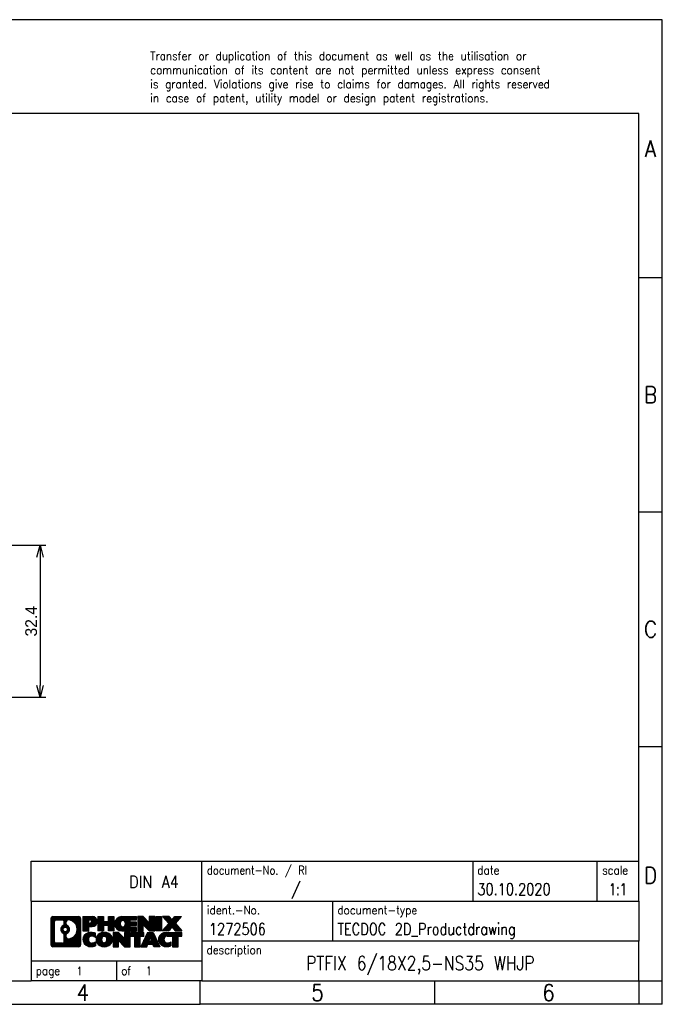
# Model space of a CAD drawing. Header units: millimetres. Extents: x -105 to 192, y -71 to 139.
# Tile 6 of 6: x 55 to 192, y -71 to 139. Entities that reach past the tile are written whole.
import ezdxf

# ---------------------------------------------------------------- set-up
doc = ezdxf.new("R2010")
doc.units = ezdxf.units.MM
doc.header["$LTSCALE"] = 1.5
doc.layers.get('0').update_dxf_attribs({"linetype": 'CONTINUOUS'})
doc.layers.get('Defpoints').update_dxf_attribs({"linetype": 'CONTINUOUS'})
doc.layers.add('1', color=7, linetype='CONTINUOUS')
doc.styles.add('CONVERTER_11', font='txt.shx', dxfattribs={"width": 0.9})
doc.styles.add('CONVERTER_12', font='txt.shx', dxfattribs={"width": 0.81})
doc.styles.add('CONVERTER_13', font='txt.shx', dxfattribs={"width": 0.72})
doc.styles.add('CONVERTER_14', font='txt.shx', dxfattribs={"width": 0.855})
doc.dimstyles.new('ISO-25', dxfattribs={"dimtxt": 2.5, "dimasz": 2.5, "dimexe": 1.25, "dimexo": 0.625, "dimtad": 1, "dimdsep": 46, "dimtxsty": 'STANDARD', "dimblk": 'OPEN30', "dimcen": 2.5, "dimadec": 0, "dimazin": 0, "dimtfac": 1, "dimtmove": 0, "dimatfit": 3, "dimldrblk": 'OPEN30', "dimfxl": 1, "dimarcsym": 0})
pattern_1 = [(45, (284.9497368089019, 186.9863629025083), (-0.0707106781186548, 0.0707106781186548), [])]

# ---------------------------------------------------------------- blocks, each defined once
blk = doc.blocks.new('_punkt', base_point=(-97.866227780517, -252.5895355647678))
at = {"layer": '1', "color": 2, "linetype": 'Continuous'}
for q in [(-92.866227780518, -252.5895355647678), (-97.866227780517, -257.589535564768)]:
    blk.add_line((-97.866227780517, -252.5895355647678), q, dxfattribs=at)
blk = doc.blocks.new('_Open30')
at = {"color": 0, "linetype": 'ByBlock', "lineweight": -2}
for p, q in [((-1, 0.26794919), (0, 0)), ((0, 0), (-1, -0.26794919)), ((0, 0), (-1, 0))]:
    blk.add_line(p, q, dxfattribs=at)
blk = doc.blocks.new('*D17')
at = {"color": 0, "lineweight": -2, "transparency": 16777216}
for p, q in [((39.66943860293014, 27.29279363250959), (60.69191170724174, 27.29279363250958)), ((59.44191170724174, 24.79279363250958), (59.44191170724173, -2.607206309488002)), ((25.14443969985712, -5.107206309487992), (60.69191170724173, -5.107206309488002))]:
    blk.add_line(p, q, dxfattribs=at)
at = {"layer": 'Defpoints', "color": 0, "transparency": 16777216}
for p in [(39.04443860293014, 27.29279363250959), (24.51943969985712, -5.107206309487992), (59.44191170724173, -5.107206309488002)]:
    blk.add_point(p, dxfattribs=at)
at = {"color": 0, "lineweight": -2, "transparency": 16777216, "xscale": 2.5, "yscale": 2.5, "zscale": 2.5}
for p, rotation in [((59.44191170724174, 27.29279363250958), 90), ((59.44191170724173, -5.107206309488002), 270)]:
    blk.add_blockref('_Open30', p, dxfattribs=dict(at, rotation=rotation))
at = {"color": 0, "transparency": 16777216, "insert": (57.56691170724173, 11.0927936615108), "char_height": 2.5, "attachment_point": 5, "rotation": 90}
blk.add_mtext('32.4', dxfattribs=at)

msp = doc.modelspace()

# ---------------------------------------------------------------- hatches: boundary and pattern name
at = {"layer": '1', "linetype": 'Continuous'}
h = msp.add_hatch(dxfattribs=at)
h.set_pattern_fill('_USER', color=2, scale=0.1, angle=45, pattern_type=0)
h.set_pattern_definition(pattern_1)
edge = h.paths.add_edge_path()
edge.add_line((62.1996040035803, -51.89667266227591), (67.67291609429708, -51.89667266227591))
edge.add_arc((67.67291609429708, -52.3209172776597), 0.4242446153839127, 0, 90, ccw=False)
edge.add_line((68.09716070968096, -52.3209172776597), (68.09716070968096, -57.88542804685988))
edge.add_arc((67.67291609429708, -57.88542804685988), 0.4242446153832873, -90, 0, ccw=False)
edge.add_line((67.67291609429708, -58.30967266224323), (62.1996040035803, -58.30967266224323))
edge.add_arc((62.1996040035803, -57.88542804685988), 0.4242446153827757, 180, 270, ccw=False)
edge.add_line((61.77535938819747, -57.88542804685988), (61.77535938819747, -52.3209172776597))
edge.add_arc((62.1996040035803, -52.3209172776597), 0.4242446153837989, 90, 180, ccw=False)
edge = h.paths.add_edge_path(flags=16)
edge.add_arc((64.81918965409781, -54.63979950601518), 0.4709789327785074, 0, 360)
edge = h.paths.add_edge_path(flags=16)
edge.add_arc((65.36904736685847, -55.74894110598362), 0.315716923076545, 115.3740086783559, 180)
edge.add_line((65.05333044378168, -55.74894110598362), (65.05333044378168, -56.3307925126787))
edge.add_arc((65.36904736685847, -56.3307925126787), 0.3157169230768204, 180, 269.8110329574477)
edge.add_arc((65.37466350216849, -54.62795756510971), 2.018561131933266, 269.8110329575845, 450.1889670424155)
edge.add_arc((65.36904736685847, -52.92512261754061), 0.3157169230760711, 90.1889670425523, 180)
edge.add_line((65.05333044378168, -52.92512261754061), (65.05333044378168, -53.53065790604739))
edge.add_arc((65.36904736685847, -53.53065790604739), 0.3157169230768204, 180, 244.6259913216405)
edge.add_arc((64.84300466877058, -54.63979950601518), 0.9118481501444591, -64.6259913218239, 64.62599132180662, ccw=False)
edge = h.paths.add_edge_path(flags=16)
edge.add_arc((62.79349868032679, -57.2814001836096), 0.315716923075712, 180, 270)
edge.add_line((62.79349868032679, -57.59711710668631), (64.26933194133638, -57.59711710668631))
edge.add_arc((64.26933194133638, -57.2814001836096), 0.3157169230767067, 270, 360)
edge.add_line((64.58504886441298, -57.2814001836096), (64.58504886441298, -55.750629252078))
edge.add_arc((64.26933194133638, -55.750629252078), 0.315716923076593, 0, 64.80558935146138)
edge.add_arc((64.79191638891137, -54.63979950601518), 0.9118975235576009, 115.19441064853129, 244.8055893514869, ccw=False)
edge.add_arc((64.26933194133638, -53.52896975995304), 0.3157169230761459, 295.1944106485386, 360)
edge.add_line((64.58504886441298, -53.52896975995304), (64.58504886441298, -52.9249451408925))
edge.add_arc((64.26933194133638, -52.9249451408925), 0.315716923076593, 0, 90)
edge.add_line((64.26933194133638, -52.60922821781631), (62.79349868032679, -52.60922821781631))
edge.add_arc((62.79349868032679, -52.9249451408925), 0.3157169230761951, 90, 180)
edge.add_line((62.47778175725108, -52.9249451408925), (62.47778175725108, -57.2814001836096))
h = msp.add_hatch(dxfattribs=at)
h.set_pattern_fill('_USER', color=2, scale=0.1, angle=45, pattern_type=0)
h.set_pattern_definition(pattern_1)
edge = h.paths.add_edge_path()
edge.add_line((62.1996040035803, -51.89667266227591), (67.67291609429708, -51.89667266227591))
edge.add_arc((67.67291609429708, -52.3209172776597), 0.4242446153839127, 0, 90, ccw=False)
edge.add_line((68.09716070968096, -52.3209172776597), (68.09716070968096, -57.88542804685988))
edge.add_arc((67.67291609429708, -57.88542804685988), 0.4242446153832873, -90, 0, ccw=False)
edge.add_line((67.67291609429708, -58.30967266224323), (62.1996040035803, -58.30967266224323))
edge.add_arc((62.1996040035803, -57.88542804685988), 0.4242446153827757, 180, 270, ccw=False)
edge.add_line((61.77535938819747, -57.88542804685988), (61.77535938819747, -52.3209172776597))
edge.add_arc((62.1996040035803, -52.3209172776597), 0.4242446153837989, 90, 180, ccw=False)
edge = h.paths.add_edge_path(flags=16)
edge.add_arc((64.81918965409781, -54.63979950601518), 0.4709789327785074, 0, 360)
edge = h.paths.add_edge_path(flags=16)
edge.add_arc((65.36904736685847, -55.74894110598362), 0.315716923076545, 115.3740086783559, 180)
edge.add_line((65.05333044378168, -55.74894110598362), (65.05333044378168, -56.3307925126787))
edge.add_arc((65.36904736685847, -56.3307925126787), 0.3157169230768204, 180, 269.8110329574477)
edge.add_arc((65.37466350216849, -54.62795756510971), 2.018561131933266, 269.8110329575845, 450.1889670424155)
edge.add_arc((65.36904736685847, -52.92512261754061), 0.3157169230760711, 90.1889670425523, 180)
edge.add_line((65.05333044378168, -52.92512261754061), (65.05333044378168, -53.53065790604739))
edge.add_arc((65.36904736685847, -53.53065790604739), 0.3157169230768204, 180, 244.6259913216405)
edge.add_arc((64.84300466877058, -54.63979950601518), 0.9118481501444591, -64.6259913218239, 64.62599132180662, ccw=False)
edge = h.paths.add_edge_path(flags=16)
edge.add_arc((62.79349868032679, -57.2814001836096), 0.315716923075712, 180, 270)
edge.add_line((62.79349868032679, -57.59711710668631), (64.26933194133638, -57.59711710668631))
edge.add_arc((64.26933194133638, -57.2814001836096), 0.3157169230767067, 270, 360)
edge.add_line((64.58504886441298, -57.2814001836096), (64.58504886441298, -55.750629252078))
edge.add_arc((64.26933194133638, -55.750629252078), 0.315716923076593, 0, 64.80558935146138)
edge.add_arc((64.79191638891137, -54.63979950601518), 0.9118975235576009, 115.19441064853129, 244.8055893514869, ccw=False)
edge.add_arc((64.26933194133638, -53.52896975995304), 0.3157169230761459, 295.1944106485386, 360)
edge.add_line((64.58504886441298, -53.52896975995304), (64.58504886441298, -52.9249451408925))
edge.add_arc((64.26933194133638, -52.9249451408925), 0.315716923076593, 0, 90)
edge.add_line((64.26933194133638, -52.60922821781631), (62.79349868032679, -52.60922821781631))
edge.add_arc((62.79349868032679, -52.9249451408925), 0.3157169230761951, 90, 180)
edge.add_line((62.47778175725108, -52.9249451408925), (62.47778175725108, -57.2814001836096))
h = msp.add_hatch(dxfattribs=at)
h.set_pattern_fill('_USER', color=2, scale=0.1, angle=45, pattern_type=0)
h.set_pattern_definition(pattern_1)
edge = h.paths.add_edge_path()
edge.add_line((68.57427779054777, -51.89667266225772), (70.57354978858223, -51.89667266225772))
edge.add_arc((70.57354978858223, -52.95203830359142), 1.05536564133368, -90, 90, ccw=False)
edge.add_line((70.57354978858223, -54.0074039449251), (69.81478220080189, -54.0074039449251))
edge.add_line((69.81478220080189, -54.0074039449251), (69.81478220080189, -54.95048218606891))
edge.add_line((69.81478220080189, -54.95048218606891), (68.57427779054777, -54.95048218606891))
edge.add_line((68.57427779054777, -54.95048218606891), (68.57427779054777, -51.89667266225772))
edge = h.paths.add_edge_path(flags=16)
edge.add_arc((70.13207726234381, -52.91264233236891), 0.3528638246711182, 270, 450)
edge.add_line((70.13207726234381, -52.55977850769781), (69.81478220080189, -52.55977850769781))
edge.add_line((69.81478220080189, -52.55977850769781), (69.81478220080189, -53.26550615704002))
edge.add_line((69.81478220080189, -53.26550615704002), (70.13207726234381, -53.26550615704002))
h = msp.add_hatch(dxfattribs=at)
h.set_pattern_fill('_USER', color=2, scale=0.1, angle=45, pattern_type=0)
h.set_pattern_definition(pattern_1)
edge = h.paths.add_edge_path()
edge.add_line((68.57427779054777, -51.89667266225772), (70.57354978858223, -51.89667266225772))
edge.add_arc((70.57354978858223, -52.95203830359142), 1.05536564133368, -90, 90, ccw=False)
edge.add_line((70.57354978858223, -54.0074039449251), (69.81478220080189, -54.0074039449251))
edge.add_line((69.81478220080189, -54.0074039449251), (69.81478220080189, -54.95048218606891))
edge.add_line((69.81478220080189, -54.95048218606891), (68.57427779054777, -54.95048218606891))
edge.add_line((68.57427779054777, -54.95048218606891), (68.57427779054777, -51.89667266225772))
edge = h.paths.add_edge_path(flags=16)
edge.add_arc((70.13207726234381, -52.91264233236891), 0.3528638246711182, 270, 450)
edge.add_line((70.13207726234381, -52.55977850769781), (69.81478220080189, -52.55977850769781))
edge.add_line((69.81478220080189, -52.55977850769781), (69.81478220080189, -53.26550615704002))
edge.add_line((69.81478220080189, -53.26550615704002), (70.13207726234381, -53.26550615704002))
h = msp.add_hatch(dxfattribs=at)
h.set_pattern_fill('_USER', color=2, scale=0.1, angle=45, pattern_type=0)
h.set_pattern_definition(pattern_1)
h.paths.add_polyline_path([(74.01341251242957, -51.89667266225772), (75.20620521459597, -51.89667266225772), (75.20620521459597, -54.95048218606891), (74.01341251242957, -54.95048218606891), (74.01341251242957, -53.81621007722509), (72.96375493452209, -53.81621007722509), (72.96375493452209, -54.95048218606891), (71.77096223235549, -54.95048218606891), (71.77096223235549, -51.89667266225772), (72.96375493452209, -51.89667266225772), (72.96375493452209, -52.96550599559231), (74.01341251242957, -52.96550599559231)])
h = msp.add_hatch(dxfattribs=at)
h.set_pattern_fill('_USER', color=2, scale=0.1, angle=45, pattern_type=0)
h.set_pattern_definition(pattern_1)
h.paths.add_polyline_path([(74.01341251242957, -51.89667266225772), (75.20620521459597, -51.89667266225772), (75.20620521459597, -54.95048218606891), (74.01341251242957, -54.95048218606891), (74.01341251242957, -53.81621007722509), (72.96375493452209, -53.81621007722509), (72.96375493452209, -54.95048218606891), (71.77096223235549, -54.95048218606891), (71.77096223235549, -51.89667266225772), (72.96375493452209, -51.89667266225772), (72.96375493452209, -52.96550599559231), (74.01341251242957, -52.96550599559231)])
h = msp.add_hatch(dxfattribs=at)
h.set_pattern_fill('_USER', color=2, scale=0.1, angle=45, pattern_type=0)
h.set_pattern_definition(pattern_1)
edge = h.paths.add_edge_path()
edge.add_line((76.87476800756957, -51.89667266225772), (80.0250877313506, -51.89667266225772))
edge.add_line((80.0250877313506, -51.89667266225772), (80.0250877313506, -52.59468626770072))
edge.add_line((80.0250877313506, -52.59468626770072), (78.68915990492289, -52.59468626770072))
edge.add_line((78.68915990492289, -52.59468626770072), (78.68915990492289, -53.07457062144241))
edge.add_line((78.68915990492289, -53.07457062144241), (80.0250877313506, -53.07457062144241))
edge.add_line((80.0250877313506, -53.07457062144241), (80.0250877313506, -53.7725842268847))
edge.add_line((80.0250877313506, -53.7725842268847), (78.68915990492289, -53.7725842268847))
edge.add_line((78.68915990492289, -53.7725842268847), (78.68915990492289, -54.25246858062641))
edge.add_line((78.68915990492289, -54.25246858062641), (80.0250877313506, -54.25246858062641))
edge.add_line((80.0250877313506, -54.25246858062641), (80.0250877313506, -54.95048218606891))
edge.add_line((80.0250877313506, -54.95048218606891), (76.87476800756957, -54.95048218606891))
edge.add_arc((76.87476800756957, -53.42357742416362), 1.526904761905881, 90, 270, ccw=False)
edge = h.paths.add_edge_path(flags=16)
edge.add_arc((77.09104001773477, -53.26684624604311), 0.5179085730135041, 38.12041979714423, 141.8795802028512)
edge.add_arc((77.29078005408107, -53.42357742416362), 0.7717997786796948, 141.8795802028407, 218.1204197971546)
edge.add_arc((77.09104001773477, -53.58030860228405), 0.5179085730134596, 218.1204197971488, 321.8795802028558)
edge.add_arc((76.89129998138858, -53.42357742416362), 0.7717997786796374, 321.8795802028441, 398.1204197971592)
h = msp.add_hatch(dxfattribs=at)
h.set_pattern_fill('_USER', color=2, scale=0.1, angle=45, pattern_type=0)
h.set_pattern_definition(pattern_1)
edge = h.paths.add_edge_path()
edge.add_line((76.87476800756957, -51.89667266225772), (80.0250877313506, -51.89667266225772))
edge.add_line((80.0250877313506, -51.89667266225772), (80.0250877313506, -52.59468626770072))
edge.add_line((80.0250877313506, -52.59468626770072), (78.68915990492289, -52.59468626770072))
edge.add_line((78.68915990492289, -52.59468626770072), (78.68915990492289, -53.07457062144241))
edge.add_line((78.68915990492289, -53.07457062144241), (80.0250877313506, -53.07457062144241))
edge.add_line((80.0250877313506, -53.07457062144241), (80.0250877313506, -53.7725842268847))
edge.add_line((80.0250877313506, -53.7725842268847), (78.68915990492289, -53.7725842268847))
edge.add_line((78.68915990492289, -53.7725842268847), (78.68915990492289, -54.25246858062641))
edge.add_line((78.68915990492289, -54.25246858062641), (80.0250877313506, -54.25246858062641))
edge.add_line((80.0250877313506, -54.25246858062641), (80.0250877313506, -54.95048218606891))
edge.add_line((80.0250877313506, -54.95048218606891), (76.87476800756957, -54.95048218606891))
edge.add_arc((76.87476800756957, -53.42357742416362), 1.526904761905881, 90, 270, ccw=False)
edge = h.paths.add_edge_path(flags=16)
edge.add_arc((77.09104001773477, -53.26684624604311), 0.5179085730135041, 38.12041979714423, 141.8795802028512)
edge.add_arc((77.29078005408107, -53.42357742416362), 0.7717997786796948, 141.8795802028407, 218.1204197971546)
edge.add_arc((77.09104001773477, -53.58030860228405), 0.5179085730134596, 218.1204197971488, 321.8795802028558)
edge.add_arc((76.89129998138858, -53.42357742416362), 0.7717997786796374, 321.8795802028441, 398.1204197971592)
h = msp.add_hatch(dxfattribs=at)
h.set_pattern_fill('_USER', color=2, scale=0.1, angle=45, pattern_type=0)
h.set_pattern_definition(pattern_1)
h.paths.add_polyline_path([(82.69694338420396, -53.20544817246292), (81.45643897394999, -51.89667266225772), (80.26364627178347, -51.89667266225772), (80.26364627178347, -54.95048218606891), (81.45643897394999, -54.95048218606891), (81.45643897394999, -53.64170667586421), (82.69694338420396, -54.95048218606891), (83.88973608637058, -54.95048218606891), (83.88973608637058, -51.89667266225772), (82.69694338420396, -51.89667266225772)])
h = msp.add_hatch(dxfattribs=at)
h.set_pattern_fill('_USER', color=2, scale=0.1, angle=45, pattern_type=0)
h.set_pattern_definition(pattern_1)
h.paths.add_polyline_path([(82.69694338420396, -53.20544817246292), (81.45643897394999, -51.89667266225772), (80.26364627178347, -51.89667266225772), (80.26364627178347, -54.95048218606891), (81.45643897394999, -54.95048218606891), (81.45643897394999, -53.64170667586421), (82.69694338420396, -54.95048218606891), (83.88973608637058, -54.95048218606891), (83.88973608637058, -51.89667266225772), (82.69694338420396, -51.89667266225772)])
h = msp.add_hatch(dxfattribs=at)
h.set_pattern_fill('_USER', color=2, scale=0.1, angle=45, pattern_type=0)
h.set_pattern_definition(pattern_1)
h.paths.add_polyline_path([(84.12829462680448, -51.89667266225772), (85.36879903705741, -51.89667266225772), (85.36879903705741, -54.95048218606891), (84.12829462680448, -54.95048218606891)])
h = msp.add_hatch(dxfattribs=at)
h.set_pattern_fill('_USER', color=2, scale=0.1, angle=45, pattern_type=0)
h.set_pattern_definition(pattern_1)
h.paths.add_polyline_path([(84.12829462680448, -51.89667266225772), (85.36879903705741, -51.89667266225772), (85.36879903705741, -54.95048218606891), (84.12829462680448, -54.95048218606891)])
h = msp.add_hatch(dxfattribs=at)
h.set_pattern_fill('_USER', color=2, scale=0.1, angle=45, pattern_type=0)
h.set_pattern_definition(pattern_1)
h.paths.add_polyline_path([(87.5873934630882, -52.5764959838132), (88.188560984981, -51.89667266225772), (89.59128520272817, -51.89667266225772), (88.2887555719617, -53.36962319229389), (89.68670861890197, -54.95048218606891), (88.28398440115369, -54.95048218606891), (87.5873934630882, -54.16275040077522), (86.8908025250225, -54.95048218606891), (85.48807830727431, -54.95048218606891), (86.88603135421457, -53.36962319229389), (85.58350172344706, -51.89667266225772), (86.9862259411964, -51.89667266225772)])
h = msp.add_hatch(dxfattribs=at)
h.set_pattern_fill('_USER', color=2, scale=0.1, angle=45, pattern_type=0)
h.set_pattern_definition(pattern_1)
h.paths.add_polyline_path([(87.5873934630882, -52.5764959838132), (88.188560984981, -51.89667266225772), (89.59128520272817, -51.89667266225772), (88.2887555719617, -53.36962319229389), (89.68670861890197, -54.95048218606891), (88.28398440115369, -54.95048218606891), (87.5873934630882, -54.16275040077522), (86.8908025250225, -54.95048218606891), (85.48807830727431, -54.95048218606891), (86.88603135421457, -53.36962319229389), (85.58350172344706, -51.89667266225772), (86.9862259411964, -51.89667266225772)])
h = msp.add_hatch(dxfattribs=at)
h.set_pattern_fill('_USER', color=2, scale=0.1, angle=45, pattern_type=0)
h.set_pattern_definition(pattern_1)
edge = h.paths.add_edge_path()
edge.add_arc((70.19906162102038, -56.89555826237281), 1.639695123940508, 84.84185523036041, 164.9381082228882)
edge.add_arc((69.7799337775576, -56.78276790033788), 1.205656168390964, 164.9381082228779, 195.0618917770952)
edge.add_arc((70.19906162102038, -56.66997753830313), 1.639695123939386, 195.0618917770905, 275.1581447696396)
edge.add_arc((69.91020552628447, -53.47008695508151), 4.852596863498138, 275.1581447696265, 285.9799912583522)
edge.add_line((71.24613344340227, -58.1351692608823), (71.24613344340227, -57.26265225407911))
edge.add_arc((70.06807840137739, -55.37230153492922), 2.227384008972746, 288.4480761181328, 301.93090894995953, ccw=False)
edge.add_arc((70.48624613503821, -56.6258473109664), 0.905929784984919, 246.62772211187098, 288.4480761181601, ccw=False)
edge.add_arc((70.32980610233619, -56.98783932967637), 0.5115800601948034, 208.5214732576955, 246.627722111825, ccw=False)
edge.add_arc((70.70716336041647, -56.78276790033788), 0.9410597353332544, 151.4785267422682, 208.5214732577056, ccw=False)
edge.add_arc((70.32980610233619, -56.57769647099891), 0.5115800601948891, 113.3722778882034, 151.4785267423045, ccw=False)
edge.add_arc((70.48624613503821, -56.93968848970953), 0.9059297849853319, 71.55192388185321, 113.37227788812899, ccw=False)
edge.add_arc((70.06807840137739, -58.1932342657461), 2.227384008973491, 58.06909105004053, 71.5519238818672, ccw=False)
edge.add_line((71.24613344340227, -56.3028835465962), (71.24613344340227, -55.43036653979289))
edge.add_arc((69.91020552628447, -60.09544884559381), 4.852596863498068, 74.02000874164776, 84.84185523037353)
h = msp.add_hatch(dxfattribs=at)
h.set_pattern_fill('_USER', color=2, scale=0.1, angle=45, pattern_type=0)
h.set_pattern_definition(pattern_1)
edge = h.paths.add_edge_path()
edge.add_arc((70.19906162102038, -56.89555826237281), 1.639695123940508, 84.84185523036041, 164.9381082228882)
edge.add_arc((69.7799337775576, -56.78276790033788), 1.205656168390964, 164.9381082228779, 195.0618917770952)
edge.add_arc((70.19906162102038, -56.66997753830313), 1.639695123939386, 195.0618917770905, 275.1581447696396)
edge.add_arc((69.91020552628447, -53.47008695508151), 4.852596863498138, 275.1581447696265, 285.9799912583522)
edge.add_line((71.24613344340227, -58.1351692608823), (71.24613344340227, -57.26265225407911))
edge.add_arc((70.06807840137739, -55.37230153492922), 2.227384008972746, 288.4480761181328, 301.93090894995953, ccw=False)
edge.add_arc((70.48624613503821, -56.6258473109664), 0.905929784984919, 246.62772211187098, 288.4480761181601, ccw=False)
edge.add_arc((70.32980610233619, -56.98783932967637), 0.5115800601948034, 208.5214732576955, 246.627722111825, ccw=False)
edge.add_arc((70.70716336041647, -56.78276790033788), 0.9410597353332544, 151.4785267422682, 208.5214732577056, ccw=False)
edge.add_arc((70.32980610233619, -56.57769647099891), 0.5115800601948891, 113.3722778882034, 151.4785267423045, ccw=False)
edge.add_arc((70.48624613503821, -56.93968848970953), 0.9059297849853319, 71.55192388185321, 113.37227788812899, ccw=False)
edge.add_arc((70.06807840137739, -58.1932342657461), 2.227384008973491, 58.06909105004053, 71.5519238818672, ccw=False)
edge.add_line((71.24613344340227, -56.3028835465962), (71.24613344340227, -55.43036653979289))
edge.add_arc((69.91020552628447, -60.09544884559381), 4.852596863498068, 74.02000874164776, 84.84185523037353)
h = msp.add_hatch(dxfattribs=at)
h.set_pattern_fill('_USER', color=2, scale=0.1, angle=45, pattern_type=0)
h.set_pattern_definition(pattern_1)
edge = h.paths.add_edge_path()
edge.add_arc((73.13009253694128, -57.3213429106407), 2.06547977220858, 62.45185182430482, 117.548148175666)
edge.add_arc((72.84915264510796, -56.78276790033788), 1.458034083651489, 117.5481481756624, 242.4518518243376)
edge.add_arc((73.13009253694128, -56.24419289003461), 2.065479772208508, 242.4518518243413, 297.5481481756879)
edge.add_arc((73.4110324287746, -56.78276790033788), 1.458034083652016, 297.5481481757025, 422.4518518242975)
edge = h.paths.add_edge_path(flags=16)
edge.add_arc((72.93035250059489, -56.78276790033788), 0.77179977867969, 321.8795802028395, 398.1204197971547)
edge.add_arc((73.13009253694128, -56.62603672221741), 0.5179085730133, 38.12041979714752, 141.8795802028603)
edge.add_arc((73.32983257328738, -56.78276790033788), 0.7717997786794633, 141.8795802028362, 218.1204197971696)
edge.add_arc((73.13009253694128, -56.93949907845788), 0.517908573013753, 218.1204197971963, 321.8795802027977)
h = msp.add_hatch(dxfattribs=at)
h.set_pattern_fill('_USER', color=2, scale=0.1, angle=45, pattern_type=0)
h.set_pattern_definition(pattern_1)
edge = h.paths.add_edge_path()
edge.add_arc((73.13009253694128, -57.3213429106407), 2.06547977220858, 62.45185182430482, 117.548148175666)
edge.add_arc((72.84915264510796, -56.78276790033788), 1.458034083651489, 117.5481481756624, 242.4518518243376)
edge.add_arc((73.13009253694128, -56.24419289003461), 2.065479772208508, 242.4518518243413, 297.5481481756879)
edge.add_arc((73.4110324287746, -56.78276790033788), 1.458034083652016, 297.5481481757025, 422.4518518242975)
edge = h.paths.add_edge_path(flags=16)
edge.add_arc((72.93035250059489, -56.78276790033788), 0.77179977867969, 321.8795802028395, 398.1204197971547)
edge.add_arc((73.13009253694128, -56.62603672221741), 0.5179085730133, 38.12041979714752, 141.8795802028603)
edge.add_arc((73.32983257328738, -56.78276790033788), 0.7717997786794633, 141.8795802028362, 218.1204197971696)
edge.add_arc((73.13009253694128, -56.93949907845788), 0.517908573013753, 218.1204197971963, 321.8795802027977)
h = msp.add_hatch(dxfattribs=at)
h.set_pattern_fill('_USER', color=2, scale=0.1, angle=45, pattern_type=0)
h.set_pattern_definition(pattern_1)
h.paths.add_polyline_path([(77.44850456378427, -56.56463864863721), (76.2080001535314, -55.25586313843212), (75.01520745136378, -55.25586313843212), (75.01520745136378, -58.30967266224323), (76.2080001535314, -58.30967266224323), (76.2080001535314, -57.00089715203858), (77.44850456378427, -58.30967266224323), (78.6412972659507, -58.30967266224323), (78.6412972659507, -55.25586313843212), (77.44850456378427, -55.25586313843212)])
h = msp.add_hatch(dxfattribs=at)
h.set_pattern_fill('_USER', color=2, scale=0.1, angle=45, pattern_type=0)
h.set_pattern_definition(pattern_1)
h.paths.add_polyline_path([(77.44850456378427, -56.56463864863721), (76.2080001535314, -55.25586313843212), (75.01520745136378, -55.25586313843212), (75.01520745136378, -58.30967266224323), (76.2080001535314, -58.30967266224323), (76.2080001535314, -57.00089715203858), (77.44850456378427, -58.30967266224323), (78.6412972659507, -58.30967266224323), (78.6412972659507, -55.25586313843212), (77.44850456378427, -55.25586313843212)])
h = msp.add_hatch(dxfattribs=at)
h.set_pattern_fill('_USER', color=2, scale=0.1, angle=45, pattern_type=0)
h.set_pattern_definition(pattern_1)
h.paths.add_polyline_path([(81.59942316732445, -55.25586313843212), (78.7844323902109, -55.25586313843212), (78.7844323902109, -56.04112844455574), (79.5955314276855, -56.04112844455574), (79.5955314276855, -58.30967266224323), (80.78832412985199, -58.30967266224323), (80.78832412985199, -56.04112844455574), (81.59942316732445, -56.04112844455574)])
h = msp.add_hatch(dxfattribs=at)
h.set_pattern_fill('_USER', color=2, scale=0.1, angle=45, pattern_type=0)
h.set_pattern_definition(pattern_1)
h.paths.add_polyline_path([(81.59942316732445, -55.25586313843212), (78.7844323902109, -55.25586313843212), (78.7844323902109, -56.04112844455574), (79.5955314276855, -56.04112844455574), (79.5955314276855, -58.30967266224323), (80.78832412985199, -58.30967266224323), (80.78832412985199, -56.04112844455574), (81.59942316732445, -56.04112844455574)])
h = msp.add_hatch(dxfattribs=at)
h.set_pattern_fill('_USER', color=2, scale=0.1, angle=45, pattern_type=0)
h.set_pattern_definition(pattern_1)
h.paths.add_polyline_path([(83.58040198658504, -55.25586313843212), (84.97835503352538, -58.30967266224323), (83.73785062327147, -58.30967266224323), (83.52637056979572, -57.76871211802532), (82.3939289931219, -57.76871211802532), (82.18244893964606, -58.30967266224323), (80.94194452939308, -58.30967266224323), (82.33989757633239, -55.25586313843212)])
h.paths.add_polyline_path([(82.65998454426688, -57.08814885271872), (82.96014978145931, -56.32033388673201), (83.26031501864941, -57.08814885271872)], flags=16)
h = msp.add_hatch(dxfattribs=at)
h.set_pattern_fill('_USER', color=2, scale=0.1, angle=45, pattern_type=0)
h.set_pattern_definition(pattern_1)
h.paths.add_polyline_path([(83.58040198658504, -55.25586313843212), (84.97835503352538, -58.30967266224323), (83.73785062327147, -58.30967266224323), (83.52637056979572, -57.76871211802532), (82.3939289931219, -57.76871211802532), (82.18244893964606, -58.30967266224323), (80.94194452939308, -58.30967266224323), (82.33989757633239, -55.25586313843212)])
h.paths.add_polyline_path([(82.65998454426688, -57.08814885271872), (82.96014978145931, -56.32033388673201), (83.26031501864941, -57.08814885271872)], flags=16)
h = msp.add_hatch(dxfattribs=at)
h.set_pattern_fill('_USER', color=2, scale=0.1, angle=45, pattern_type=0)
h.set_pattern_definition(pattern_1)
edge = h.paths.add_edge_path()
edge.add_line((86.30176310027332, -55.2558631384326), (89.68670861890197, -55.25586313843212))
edge.add_line((89.68670861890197, -55.25586313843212), (89.68670861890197, -56.04112844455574))
edge.add_line((89.68670861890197, -56.04112844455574), (88.87560958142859, -56.04112844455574))
edge.add_line((88.87560958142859, -56.04112844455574), (88.87560958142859, -58.30967266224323))
edge.add_line((88.87560958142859, -58.30967266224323), (87.68281687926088, -58.30967266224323))
edge.add_line((87.68281687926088, -58.30967266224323), (87.68281687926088, -56.04112844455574))
edge.add_line((87.68281687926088, -56.04112844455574), (86.57917757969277, -56.04112844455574))
edge.add_arc((86.57917757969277, -56.99565145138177), 0.9545230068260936, 90, 109.3371432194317)
edge.add_arc((86.43250758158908, -56.57769647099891), 0.5115800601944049, 109.3371432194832, 151.4785267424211)
edge.add_arc((86.80986483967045, -56.78276790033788), 0.9410597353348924, 151.4785267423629, 208.5214732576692)
edge.add_arc((86.43250758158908, -56.98783932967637), 0.5115800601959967, 208.5214732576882, 246.6277221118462)
edge.add_arc((86.58894761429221, -56.6258473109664), 0.90592978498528, 246.6277221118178, 288.4480761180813)
edge.add_arc((86.17077988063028, -55.37230153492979), 2.227384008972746, 288.4480761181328, 301.9309089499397)
edge.add_line((87.34883492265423, -57.26265225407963), (87.34883492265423, -58.13516926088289))
edge.add_arc((86.01290700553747, -53.47008695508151), 4.852596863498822, 275.1581447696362, 285.9799912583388, ccw=False)
edge.add_arc((86.30176310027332, -56.66997753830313), 1.63969512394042, 195.0618917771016, 275.1581447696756, ccw=False)
edge.add_arc((85.88263525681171, -56.78276790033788), 1.205656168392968, 164.9381082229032, 195.0618917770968, ccw=False)
edge.add_arc((86.30176310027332, -56.89555826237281), 1.639695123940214, 90, 164.9381082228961, ccw=False)
h = msp.add_hatch(dxfattribs=at)
h.set_pattern_fill('_USER', color=2, scale=0.1, angle=45, pattern_type=0)
h.set_pattern_definition(pattern_1)
edge = h.paths.add_edge_path()
edge.add_line((86.30176310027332, -55.2558631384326), (89.68670861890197, -55.25586313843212))
edge.add_line((89.68670861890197, -55.25586313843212), (89.68670861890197, -56.04112844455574))
edge.add_line((89.68670861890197, -56.04112844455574), (88.87560958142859, -56.04112844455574))
edge.add_line((88.87560958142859, -56.04112844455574), (88.87560958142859, -58.30967266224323))
edge.add_line((88.87560958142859, -58.30967266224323), (87.68281687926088, -58.30967266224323))
edge.add_line((87.68281687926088, -58.30967266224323), (87.68281687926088, -56.04112844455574))
edge.add_line((87.68281687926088, -56.04112844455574), (86.57917757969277, -56.04112844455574))
edge.add_arc((86.57917757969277, -56.99565145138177), 0.9545230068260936, 90, 109.3371432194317)
edge.add_arc((86.43250758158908, -56.57769647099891), 0.5115800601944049, 109.3371432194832, 151.4785267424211)
edge.add_arc((86.80986483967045, -56.78276790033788), 0.9410597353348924, 151.4785267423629, 208.5214732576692)
edge.add_arc((86.43250758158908, -56.98783932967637), 0.5115800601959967, 208.5214732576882, 246.6277221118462)
edge.add_arc((86.58894761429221, -56.6258473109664), 0.90592978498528, 246.6277221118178, 288.4480761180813)
edge.add_arc((86.17077988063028, -55.37230153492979), 2.227384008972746, 288.4480761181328, 301.9309089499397)
edge.add_line((87.34883492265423, -57.26265225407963), (87.34883492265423, -58.13516926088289))
edge.add_arc((86.01290700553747, -53.47008695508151), 4.852596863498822, 275.1581447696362, 285.9799912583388, ccw=False)
edge.add_arc((86.30176310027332, -56.66997753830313), 1.63969512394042, 195.0618917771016, 275.1581447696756, ccw=False)
edge.add_arc((85.88263525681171, -56.78276790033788), 1.205656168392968, 164.9381082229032, 195.0618917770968, ccw=False)
edge.add_arc((86.30176310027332, -56.89555826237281), 1.639695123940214, 90, 164.9381082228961, ccw=False)

# ---------------------------------------------------------------- linework, layer by layer
at = {"color": 2, "linetype": 'Continuous'}
for p, q in [((61.77535938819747, -52.3209172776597), (61.77535938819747, -57.88542804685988)), ((62.1996040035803, -51.89667266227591), (67.67291609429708, -51.89667266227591)), ((68.09716070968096, -52.3209172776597), (68.09716070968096, -57.88542804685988)), ((68.57427779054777, -51.89667266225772), (68.57427779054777, -54.95048218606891)), ((68.57427779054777, -51.89667266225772), (70.57354978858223, -51.89667266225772)), ((71.77096223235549, -51.89667266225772), (72.96375493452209, -51.89667266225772)), ((71.77096223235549, -51.89667266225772), (71.77096223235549, -54.95048218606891)), ((72.96375493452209, -51.89667266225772), (72.96375493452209, -52.96550599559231)), ((74.01341251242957, -51.89667266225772), (75.20620521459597, -51.89667266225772)), ((74.01341251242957, -52.96550599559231), (74.01341251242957, -51.89667266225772)), ((75.20620521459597, -51.89667266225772), (75.20620521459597, -54.95048218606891)), ((76.87476800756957, -51.89667266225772), (80.0250877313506, -51.89667266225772)), ((80.0250877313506, -52.59468626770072), (80.0250877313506, -51.89667266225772)), ((80.26364627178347, -51.89667266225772), (80.26364627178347, -54.95048218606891)), ((81.45643897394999, -51.89667266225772), (80.26364627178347, -51.89667266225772)), ((82.69694338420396, -53.20544817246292), (81.45643897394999, -51.89667266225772)), ((82.69694338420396, -51.89667266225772), (82.69694338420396, -53.20544817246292)), ((83.88973608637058, -51.89667266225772), (82.69694338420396, -51.89667266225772)), ((83.88973608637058, -54.95048218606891), (83.88973608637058, -51.89667266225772)), ((84.12829462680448, -51.89667266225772), (85.36879903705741, -51.89667266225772)), ((84.12829462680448, -54.95048218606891), (84.12829462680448, -51.89667266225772)), ((85.36879903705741, -51.89667266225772), (85.36879903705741, -54.95048218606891)), ((86.9862259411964, -51.89667266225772), (85.58350172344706, -51.89667266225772)), ((85.58350172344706, -51.89667266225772), (86.88603135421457, -53.36962319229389)), ((86.9862259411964, -51.89667266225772), (87.5873934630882, -52.5764959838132)), ((87.5873934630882, -52.5764959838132), (88.188560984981, -51.89667266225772)), ((88.188560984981, -51.89667266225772), (89.59128520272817, -51.89667266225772)), ((88.2887555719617, -53.36962319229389), (89.59128520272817, -51.89667266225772)), ((62.47778175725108, -52.9249451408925), (62.47778175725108, -57.2814001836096)), ((62.79349868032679, -52.60922821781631), (64.26933194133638, -52.60922821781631)), ((64.58504886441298, -53.52896975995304), (64.58504886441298, -52.9249451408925)), ((65.05333044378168, -53.53065790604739), (65.05333044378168, -52.92512261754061)), ((69.81478220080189, -52.55977850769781), (70.13207726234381, -52.55977850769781)), ((69.81478220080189, -53.26550615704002), (69.81478220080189, -52.55977850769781)), ((69.81478220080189, -53.26550615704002), (70.13207726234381, -53.26550615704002)), ((69.81478220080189, -54.0074039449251), (70.57354978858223, -54.0074039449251)), ((69.81478220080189, -54.95048218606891), (69.81478220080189, -54.0074039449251)), ((72.96375493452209, -52.96550599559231), (74.01341251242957, -52.96550599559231)), ((72.96375493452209, -53.81621007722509), (72.96375493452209, -54.95048218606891)), ((74.01341251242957, -53.81621007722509), (72.96375493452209, -53.81621007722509)), ((74.01341251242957, -54.95048218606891), (74.01341251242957, -53.81621007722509)), ((78.68915990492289, -53.07457062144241), (78.68915990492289, -52.59468626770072)), ((78.68915990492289, -52.59468626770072), (80.0250877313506, -52.59468626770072)), ((80.0250877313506, -53.07457062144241), (78.68915990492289, -53.07457062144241)), ((78.68915990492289, -53.7725842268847), (80.0250877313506, -53.7725842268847)), ((78.68915990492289, -54.25246858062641), (78.68915990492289, -53.7725842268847)), ((80.0250877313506, -54.25246858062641), (78.68915990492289, -54.25246858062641)), ((80.0250877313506, -53.7725842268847), (80.0250877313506, -53.07457062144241)), ((80.0250877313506, -54.95048218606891), (80.0250877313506, -54.25246858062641)), ((81.45643897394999, -54.95048218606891), (81.45643897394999, -53.64170667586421)), ((81.45643897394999, -53.64170667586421), (82.69694338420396, -54.95048218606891)), ((85.48807830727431, -54.95048218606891), (86.88603135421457, -53.36962319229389)), ((86.8908025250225, -54.95048218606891), (87.5873934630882, -54.16275040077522)), ((87.5873934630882, -54.16275040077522), (88.28398440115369, -54.95048218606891)), ((88.2887555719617, -53.36962319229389), (89.68670861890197, -54.95048218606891)), ((64.58504886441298, -57.2814001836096), (64.58504886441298, -55.750629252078)), ((65.05333044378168, -56.3307925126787), (65.05333044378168, -55.74894110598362)), ((68.57427779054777, -54.95048218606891), (69.81478220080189, -54.95048218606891)), ((71.24613344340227, -56.3028835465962), (71.24613344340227, -55.43036653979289)), ((72.96375493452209, -54.95048218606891), (71.77096223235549, -54.95048218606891)), ((75.20620521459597, -54.95048218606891), (74.01341251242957, -54.95048218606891)), ((75.01520745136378, -55.25586313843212), (75.01520745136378, -58.30967266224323)), ((76.2080001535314, -55.25586313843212), (75.01520745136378, -55.25586313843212)), ((77.44850456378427, -56.56463864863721), (76.2080001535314, -55.25586313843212)), ((76.87476800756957, -54.95048218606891), (80.0250877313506, -54.95048218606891)), ((78.6412972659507, -55.25586313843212), (77.44850456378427, -55.25586313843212)), ((77.44850456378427, -55.25586313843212), (77.44850456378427, -56.56463864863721)), ((78.6412972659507, -58.30967266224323), (78.6412972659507, -55.25586313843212)), ((81.59942316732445, -55.25586313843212), (78.7844323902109, -55.25586313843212)), ((78.7844323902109, -55.25586313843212), (78.7844323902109, -56.04112844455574)), ((78.7844323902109, -56.04112844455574), (79.5955314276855, -56.04112844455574)), ((79.5955314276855, -56.04112844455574), (79.5955314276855, -58.30967266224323)), ((80.26364627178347, -54.95048218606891), (81.45643897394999, -54.95048218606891)), ((80.78832412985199, -56.04112844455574), (81.59942316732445, -56.04112844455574)), ((80.78832412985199, -58.30967266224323), (80.78832412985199, -56.04112844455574)), ((82.33989757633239, -55.25586313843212), (80.94194452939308, -58.30967266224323)), ((81.59942316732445, -56.04112844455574), (81.59942316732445, -55.25586313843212)), ((82.33989757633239, -55.25586313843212), (83.58040198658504, -55.25586313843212)), ((82.65998454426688, -57.08814885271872), (82.96014978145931, -56.32033388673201)), ((82.69694338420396, -54.95048218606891), (83.88973608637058, -54.95048218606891)), ((83.26031501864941, -57.08814885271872), (82.96014978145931, -56.32033388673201)), ((83.58040198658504, -55.25586313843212), (84.97835503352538, -58.30967266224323)), ((85.36879903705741, -54.95048218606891), (84.12829462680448, -54.95048218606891)), ((86.8908025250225, -54.95048218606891), (85.48807830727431, -54.95048218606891)), ((86.30176310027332, -55.2558631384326), (89.68670861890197, -55.25586313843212)), ((86.57917757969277, -56.04112844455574), (87.68281687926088, -56.04112844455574)), ((87.68281687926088, -56.04112844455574), (87.68281687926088, -58.30967266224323)), ((88.28398440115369, -54.95048218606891), (89.68670861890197, -54.95048218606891)), ((88.87560958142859, -56.04112844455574), (89.68670861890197, -56.04112844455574)), ((88.87560958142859, -58.30967266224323), (88.87560958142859, -56.04112844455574)), ((89.68670861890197, -56.04112844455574), (89.68670861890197, -55.25586313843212)), ((67.67291609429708, -58.30967266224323), (62.1996040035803, -58.30967266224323)), ((64.26933194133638, -57.59711710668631), (62.79349868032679, -57.59711710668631)), ((71.24613344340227, -57.26265225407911), (71.24613344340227, -58.1351692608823)), ((75.01520745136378, -58.30967266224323), (76.2080001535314, -58.30967266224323)), ((76.2080001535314, -58.30967266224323), (76.2080001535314, -57.00089715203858)), ((76.2080001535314, -57.00089715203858), (77.44850456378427, -58.30967266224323)), ((77.44850456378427, -58.30967266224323), (78.6412972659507, -58.30967266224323)), ((79.5955314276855, -58.30967266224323), (80.78832412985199, -58.30967266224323)), ((80.94194452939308, -58.30967266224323), (82.18244893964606, -58.30967266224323)), ((82.18244893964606, -58.30967266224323), (82.3939289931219, -57.76871211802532)), ((82.3939289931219, -57.76871211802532), (83.52637056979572, -57.76871211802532)), ((82.65998454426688, -57.08814885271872), (83.26031501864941, -57.08814885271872)), ((83.73785062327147, -58.30967266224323), (83.52637056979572, -57.76871211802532)), ((84.97835503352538, -58.30967266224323), (83.73785062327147, -58.30967266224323)), ((87.34883492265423, -57.26265225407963), (87.34883492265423, -58.13516926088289)), ((87.68281687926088, -58.30967266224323), (88.87560958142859, -58.30967266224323))]:
    msp.add_line(p, q, dxfattribs=at)
msp.add_circle((64.81918965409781, -54.63979950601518), 0.4709789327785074, dxfattribs=at)
for centre, radius, start, end in [((62.1996040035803, -52.3209172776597), 0.4242446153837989, 90, 180), ((67.67291609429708, -52.3209172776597), 0.4242446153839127, 0, 90), ((70.57354978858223, -52.95203830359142), 1.05536564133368, 270, 90), ((76.87476800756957, -53.42357742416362), 1.526904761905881, 90, 270), ((62.79349868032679, -52.9249451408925), 0.3157169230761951, 90, 180), ((64.79191638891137, -54.63979950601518), 0.9118975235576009, 115.1944106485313, 244.8055893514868), ((64.26933194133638, -52.9249451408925), 0.315716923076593, 0, 90), ((64.26933194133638, -53.52896975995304), 0.3157169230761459, 295.1944106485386, 0), ((65.36904736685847, -52.92512261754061), 0.3157169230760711, 90.1889670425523, 180), ((65.36904736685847, -53.53065790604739), 0.3157169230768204, 180, 244.6259913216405), ((64.84300466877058, -54.63979950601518), 0.9118481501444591, 295.3740086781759, 64.62599132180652), ((65.37466350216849, -54.62795756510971), 2.018561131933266, 269.8110329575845, 90.18896704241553), ((70.13207726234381, -52.91264233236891), 0.3528638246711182, 270, 90), ((77.29078005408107, -53.42357742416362), 0.7717997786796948, 141.8795802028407, 218.1204197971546), ((77.09104001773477, -53.26684624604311), 0.5179085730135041, 38.12041979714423, 141.8795802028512), ((77.09104001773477, -53.58030860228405), 0.5179085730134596, 218.1204197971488, 321.8795802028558), ((76.89129998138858, -53.42357742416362), 0.7717997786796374, 321.8795802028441, 38.12041979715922), ((64.26933194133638, -55.750629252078), 0.315716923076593, 0, 64.80558935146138), ((65.36904736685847, -55.74894110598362), 0.315716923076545, 115.3740086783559, 180), ((65.36904736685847, -56.3307925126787), 0.3157169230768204, 180, 269.8110329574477), ((69.7799337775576, -56.78276790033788), 1.205656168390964, 164.9381082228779, 195.0618917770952), ((70.19906162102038, -56.89555826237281), 1.639695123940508, 84.84185523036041, 164.9381082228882), ((70.70716336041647, -56.78276790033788), 0.9410597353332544, 151.4785267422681, 208.5214732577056), ((70.32980610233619, -56.57769647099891), 0.5115800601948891, 113.3722778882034, 151.4785267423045), ((70.48624613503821, -56.93968848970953), 0.9059297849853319, 71.55192388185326, 113.3722778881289), ((69.91020552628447, -60.09544884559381), 4.852596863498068, 74.02000874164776, 84.84185523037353), ((70.06807840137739, -58.1932342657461), 2.227384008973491, 58.06909105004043, 71.55192388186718), ((72.84915264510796, -56.78276790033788), 1.458034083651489, 117.5481481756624, 242.4518518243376), ((73.13009253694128, -57.3213429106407), 2.06547977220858, 62.45185182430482, 117.548148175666), ((73.32983257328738, -56.78276790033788), 0.7717997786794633, 141.8795802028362, 218.1204197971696), ((73.13009253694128, -56.62603672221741), 0.5179085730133, 38.12041979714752, 141.8795802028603), ((72.93035250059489, -56.78276790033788), 0.77179977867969, 321.8795802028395, 38.12041979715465), ((73.4110324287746, -56.78276790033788), 1.458034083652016, 297.5481481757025, 62.45185182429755), ((85.88263525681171, -56.78276790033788), 1.205656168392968, 164.9381082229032, 195.0618917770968), ((86.30176310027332, -56.89555826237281), 1.639695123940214, 90, 164.938108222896), ((86.80986483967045, -56.78276790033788), 0.9410597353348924, 151.4785267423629, 208.5214732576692), ((86.43250758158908, -56.57769647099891), 0.5115800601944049, 109.3371432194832, 151.4785267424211), ((86.57917757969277, -56.99565145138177), 0.9545230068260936, 90, 109.3371432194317), ((62.1996040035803, -57.88542804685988), 0.4242446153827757, 180, 270), ((62.79349868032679, -57.2814001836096), 0.315716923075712, 180, 270), ((64.26933194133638, -57.2814001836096), 0.3157169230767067, 270, 0), ((67.67291609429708, -57.88542804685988), 0.4242446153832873, 270, 0), ((70.19906162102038, -56.66997753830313), 1.639695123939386, 195.0618917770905, 275.1581447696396), ((70.32980610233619, -56.98783932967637), 0.5115800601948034, 208.5214732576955, 246.627722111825), ((70.48624613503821, -56.6258473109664), 0.905929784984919, 246.627722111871, 288.4480761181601), ((69.91020552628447, -53.47008695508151), 4.852596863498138, 275.1581447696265, 285.9799912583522), ((70.06807840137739, -55.37230153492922), 2.227384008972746, 288.4480761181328, 301.9309089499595), ((73.13009253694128, -56.24419289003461), 2.065479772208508, 242.4518518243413, 297.5481481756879), ((73.13009253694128, -56.93949907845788), 0.517908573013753, 218.1204197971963, 321.8795802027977), ((86.30176310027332, -56.66997753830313), 1.63969512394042, 195.0618917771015, 275.1581447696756), ((86.43250758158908, -56.98783932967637), 0.5115800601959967, 208.5214732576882, 246.6277221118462), ((86.58894761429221, -56.6258473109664), 0.90592978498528, 246.6277221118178, 288.4480761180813), ((86.01290700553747, -53.47008695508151), 4.852596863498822, 275.1581447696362, 285.9799912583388), ((86.17077988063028, -55.37230153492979), 2.227384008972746, 288.4480761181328, 301.9309089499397)]:
    msp.add_arc(centre, radius, start, end, dxfattribs=at)
at = {"layer": '1', "color": 2, "linetype": 'Continuous'}
for p, q in [((192.0835090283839, 139.3968273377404), (43.58350902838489, 139.3968273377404)), ((192.0835090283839, 84.39682733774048), (192.0835090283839, 139.3968273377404)), ((187.0835090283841, 84.39682733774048), (192.0835090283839, 84.39682733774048)), ((192.0835090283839, 34.39682733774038), (192.0835090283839, 84.39682733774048)), ((187.0835090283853, 34.39682733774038), (192.0835090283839, 34.39682733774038)), ((192.0835090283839, -15.60317266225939), (192.0835090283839, 34.39682733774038)), ((187.0835090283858, -15.60317266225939), (192.0835090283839, -15.60317266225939)), ((192.0835090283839, -65.60317266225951), (192.0835090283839, -15.60317266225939)), ((93.5835090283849, -70.60317266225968), (93.5835090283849, -65.60317266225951)), ((143.5835090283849, -70.60317266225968), (143.5835090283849, -65.60317266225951)), ((187.0835090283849, -65.60317266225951), (187.0835090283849, -70.60317266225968)), ((187.0835090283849, -65.60317266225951), (192.0835090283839, -65.60317266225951)), ((192.0835090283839, -70.60317266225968), (192.0835090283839, -65.60317266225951)), ((43.58350902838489, -70.60317266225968), (93.5835090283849, -70.60317266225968)), ((143.5835090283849, -70.60317266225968), (93.5835090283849, -70.60317266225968)), ((187.0835090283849, -70.60317266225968), (143.5835090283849, -70.60317266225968)), ((192.0835090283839, -70.60317266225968), (187.0835090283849, -70.60317266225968))]:
    msp.add_line(p, q, dxfattribs=at)
at = {"layer": '1', "color": 6, "linetype": 'Continuous'}
for p, q in [((187.0835090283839, 119.3968273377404), (-99.91649097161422, 119.3968273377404)), ((187.0835090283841, 84.39682733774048), (187.0835090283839, 119.3968273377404)), ((187.0835090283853, 34.39682733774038), (187.0835090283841, 84.39682733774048)), ((187.0835090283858, -15.60317266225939), (187.0835090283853, 34.39682733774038)), ((187.0835090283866, -48.60317266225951), (187.0835090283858, -15.60317266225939)), ((57.53870450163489, -40.10317266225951), (187.0835090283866, -40.10317266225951)), ((57.53870450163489, -48.60317266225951), (93.93870450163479, -48.60317266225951)), ((93.93870450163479, -48.60317266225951), (187.0835090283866, -48.60317266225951)), ((187.0835090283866, -48.60317266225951), (187.0835090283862, -57.10317266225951)), ((187.0835090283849, -65.60317266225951), (187.0835090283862, -57.10317266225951)), ((43.58350902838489, -65.60317266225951), (57.53870450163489, -65.60317266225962)), ((75.73870450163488, -65.60317266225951), (57.53870450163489, -65.60317266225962)), ((93.5835090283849, -65.60317266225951), (75.73870450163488, -65.60317266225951)), ((93.93870450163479, -65.60317266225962), (93.5835090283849, -65.60317266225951)), ((93.93870450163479, -65.60317266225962), (143.5835090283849, -65.60317266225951)), ((143.5835090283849, -65.60317266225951), (187.0835090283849, -65.60317266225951))]:
    msp.add_line(p, q, dxfattribs=at)
at = {"layer": '1', "color": 7, "linetype": 'Continuous'}
for p, q in [((57.53870450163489, -48.60317266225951), (57.53870450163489, -40.10317266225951)), ((93.93870450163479, -48.60317266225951), (93.93870450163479, -40.10317266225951)), ((151.6651007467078, -40.10317266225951), (151.6651007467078, -48.60317266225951)), ((178.1651007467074, -40.10317266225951), (178.1651007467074, -48.60317266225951)), ((57.53870450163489, -48.60317266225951), (57.53870450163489, -61.35317266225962)), ((93.93870450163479, -48.60317266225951), (93.93870450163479, -61.35317266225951)), ((121.8387045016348, -57.10317266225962), (121.8387045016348, -48.60317266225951)), ((187.0835090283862, -57.10317266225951), (93.93870450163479, -57.10317266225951)), ((57.53870450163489, -61.35317266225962), (57.53870450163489, -65.60317266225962)), ((57.53870450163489, -61.35317266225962), (75.73870450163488, -61.35317266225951)), ((75.73870450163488, -61.35317266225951), (93.93870450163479, -61.35317266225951)), ((75.73870450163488, -61.35317266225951), (75.73870450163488, -65.60317266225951)), ((93.93870450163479, -61.35317266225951), (93.93870450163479, -65.60317266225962))]:
    msp.add_line(p, q, dxfattribs=at)

# ---------------------------------------------------------------- block references
at = {"layer": '1'}
msp.add_blockref('_punkt', (187.0835090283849, -65.60317266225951), dxfattribs=at)

# ---------------------------------------------------------------- texts
at = {"layer": '1', "color": 7}
for s, style, width, p in [('/', 'CONVERTER_11', 0.9, (112.9122522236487, -47.30317266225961)), ('1272506', 'CONVERTER_12', 0.81, (95.43870450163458, -55.80317266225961))]:
    msp.add_text(s, height=2.5, dxfattribs=dict(at, style=style, width=width)).set_placement(p)
at = {"layer": '1', "color": 3, "style": 'CONVERTER_12', "width": 0.81}
for s, p in [('30.10.2020', (152.6651007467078, -47.30317266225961)), ('TECDOC 2D_Productdrawing', (122.8387045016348, -55.80317266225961))]:
    msp.add_text(s, height=2.5, dxfattribs=at).set_placement(p)
at = {"layer": '1', "color": 2, "style": 'CONVERTER_11', "width": 0.9}
for s, p in [('page', (58.5387045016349, -64.36218987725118)), ('1', (67.18496947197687, -64.40242131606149)), ('of', (76.73870450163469, -64.36218987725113)), ('1', (81.9740133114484, -64.35317266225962))]:
    msp.add_text(s, height=1.8, dxfattribs=at).set_placement(p)
at = {"layer": '1', "color": 3}
for s, insert, char_height, attachment_point, line_spacing_factor, style in [('Transfer or duplication of this document as well as the utilisation or\\Pcommunication of its content are not permitted unless express consent\\Pis granted. Violations give rise to claims for damages. All rights reserved\\Pin case of patent, utility model or design patent registrations.', (82.9416866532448, 121.1881354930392), 1.8, 7, 0.99639855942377, 'CONVERTER_11'), ('DIN A4', (83.73870450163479, -44.47817266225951), 2.5, 5, 1.20048019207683, 'CONVERTER_11'), ('1:1', (182.6243048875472, -47.30317266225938), 2.5, 8, 1.32052821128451, 'CONVERTER_13')]:
    msp.add_mtext(s, dxfattribs=dict(at, insert=insert, char_height=char_height, attachment_point=attachment_point, line_spacing_factor=line_spacing_factor, style=style))
at = {"layer": '1', "color": 7, "attachment_point": 5, "line_spacing_factor": 1.20048019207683}
for s, insert, char_height, style in [('A', (189.5835090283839, 111.8968273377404), 3.5, 'CONVERTER_11'), ('B', (189.5835090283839, 59.39682733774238), 3.5, 'CONVERTER_11'), ('C', (189.5835090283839, 9.396827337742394), 3.5, 'CONVERTER_11'), ('D', (189.5835090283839, -43.10317266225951), 3.5, 'CONVERTER_11'), ('PTFIX 6/18X2,5-NS35 WHJP ', (140.5111067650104, -62.35317266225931), 3, 'CONVERTER_12'), ('4', (68.58350902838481, -68.10317266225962), 3.5, 'CONVERTER_11'), ('5', (118.5835090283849, -68.10317266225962), 3.5, 'CONVERTER_11'), ('6', (167.8335090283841, -68.10317266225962), 3.5, 'CONVERTER_11')]:
    msp.add_mtext(s, dxfattribs=dict(at, insert=insert, char_height=char_height, style=style))
at = {"layer": '1', "color": 2, "char_height": 1.8, "attachment_point": 1}
for s, insert, line_spacing_factor, style in [('document-No. / RI', (95.0387045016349, -41.1031726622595), 1.32052821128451, 'CONVERTER_14'), ('date', (152.6651007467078, -41.10317266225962), 1.32052821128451, 'CONVERTER_11'), ('scale', (179.2651007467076, -41.1031726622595), 1.20048019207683, 'CONVERTER_11'), ('ident.-No.', (95.0387045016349, -49.60317266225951), 1.20048019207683, 'CONVERTER_11'), ('document-type', (122.8387045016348, -49.60317266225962), 1.20048019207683, 'CONVERTER_11'), ('description', (94.93870450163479, -58.10317266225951), 1.20048019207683, 'CONVERTER_11')]:
    msp.add_mtext(s, dxfattribs=dict(at, insert=insert, line_spacing_factor=line_spacing_factor, style=style))

# ---------------------------------------------------------------- dimensions: what is measured, and where the dimension line sits
dim = msp.add_linear_dim(base=(59.44191170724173, -5.107206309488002), p1=(39.04443860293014, 27.29279363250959), p2=(24.51943969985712, -5.107206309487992), angle=90, dimstyle='ISO-25')
dim.commit()
dim.dimension.update_dxf_attribs({"geometry": '*D17', "text_midpoint": (57.56691170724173, 11.0927936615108)})

doc.saveas('drawing.dxf')
